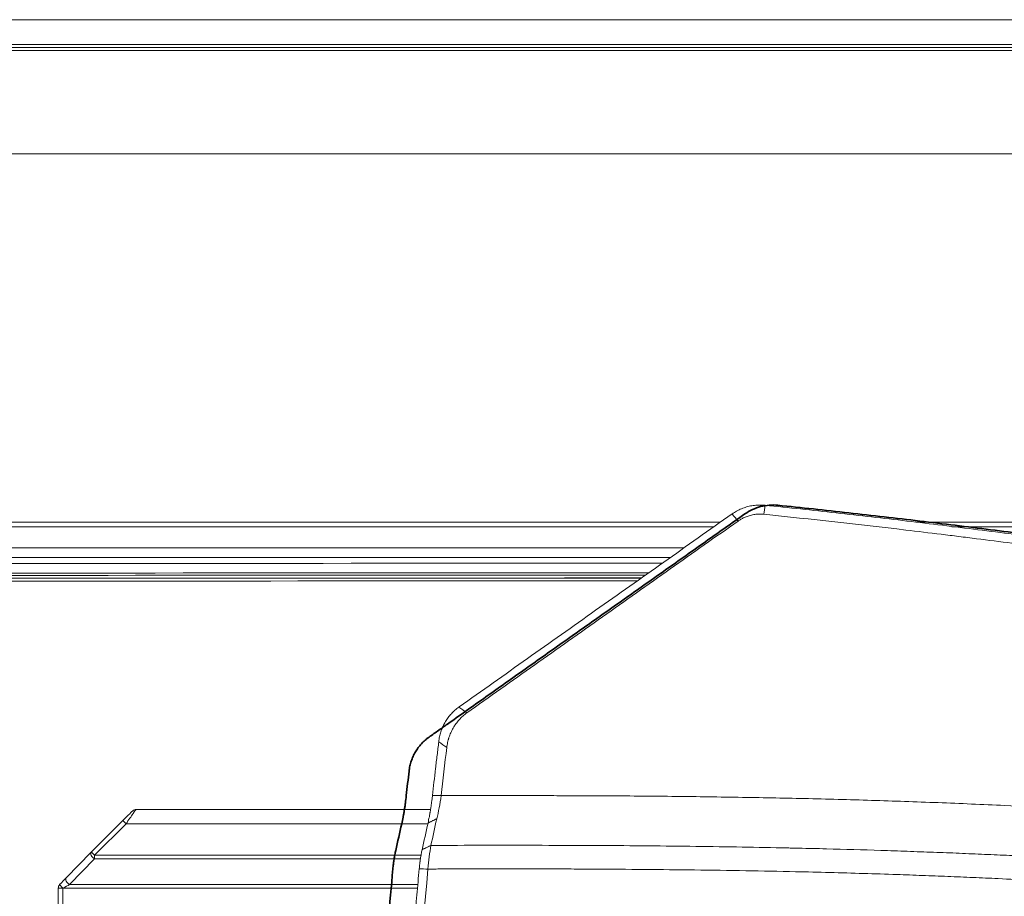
# Model space of a CAD drawing. Header units: millimetres. Extents: x -620 to 6530, y -1325 to 1325.
# Tile 180 of 180: x 987 to 2015, y 409 to 1325. Entities that reach past the tile are written whole.
import ezdxf

# ---------------------------------------------------------------- set-up
doc = ezdxf.new("R2010")
doc.units = ezdxf.units.MM
doc.layers.add('Plan', color=7, linetype='Continuous', true_color=0xffffff)

msp = doc.modelspace()

# ---------------------------------------------------------------- linework, layer by layer
at = {"layer": 'Plan', "color": 155, "linetype": 'Continuous', "lineweight": 18}
for p, q in [((1108.2, 500), (1415.7, 500)), ((1094.3, 488.5), (1061.4, 455.6)), ((1094.3, 488.5), (1094.3, 488.5)), ((1061.3, 455.5), (1035.2, 428.5)), ((1061.4, 455.6), (1061.4, 455.6)), ((1026.8, 417.9), (1026.8, -417.9))]:
    msp.add_line(p, q, dxfattribs=at)
at = {"layer": 'Plan', "color": 155, "linetype": 'Continuous', "lineweight": 13}
for p, q in [((1097.7, 485), (1064.7, 452.1)), ((1413.3, 485), (1097.7, 485)), ((1064.8, 448.5), (1038.7, 421.5)), ((1064.7, 452.1), (1405.8, 452.1)), ((1405.2, 448.5), (1064.8, 448.5)), ((1026.8, 417.9), (1031.6, 417.9)), ((1031.6, 417.9), (1031.6, -417.9)), ((1402.1, 417.9), (1031.6, 417.9)), ((1038.7, 421.5), (1402.4, 421.5))]:
    msp.add_line(p, q, dxfattribs=at)
at = {"layer": 'Plan', "color": 155, "linetype": 'Continuous', "lineweight": 18}
for centre, major_axis, ratio, start_param, end_param in [((1094.6, 488.5), (10, 10), 0.016957, 0.016956, 1.587752), ((1108.2, 495), (0, 5), 0.999425, 0, 0.785398), ((1064.9, 452.1), (-3.6, 3.47), 0.596593, 6.253308, 6.283186), ((1027.9, 421.5), (10, 10), 0.016957, 4.729345, 5.514743), ((1031.8, 417.9), (0, -5), 0.999425, 3.926991, 4.712389)]:
    msp.add_ellipse(centre, major_axis=major_axis, ratio=ratio, start_param=start_param, end_param=end_param, dxfattribs=at)
at = {"layer": 'Plan', "color": 155, "linetype": 'Continuous', "lineweight": 13}
for centre, major_axis, ratio, start_param, end_param in [((1098.2, 485), (10, 15), 0.023475, 0.015652, 1.586449), ((1097.8, 485), (3.54, -3.53), 0.023974, 3.141613, 4.688405), ((1064.9, 452.1), (-3.6, 3.47), 0.596593, 0, 2.064518), ((1064.9, 452.1), (-3.54, 3.53), 0.023974, 0.00002, 1.546813), ((1064.9, 452.1), (0, -5), 0.033905, 4.712389, 5.497787), ((1038.8, 425), (-3.6, 3.47), 0.596593, 0, 2.064518), ((1031.8, 417.9), (-3.54, 3.53), 0.023974, 6.259202, 7.829998), ((1031.5, 417.9), (10, 5), 0.006786, 4.725955, 5.511354)]:
    msp.add_ellipse(centre, major_axis=major_axis, ratio=ratio, start_param=start_param, end_param=end_param, dxfattribs=at)
at = {"layer": 'Plan', "color": 155, "linetype": 'Continuous', "lineweight": 18}
for points, knots in [([(133.9, 1325.1), (385.9, 1325.1), (764.1, 1325.2), (1268.3, 1325.2), (1583.4, 1325.2), (1835.5, 1325.2), (2024.6, 1325.2), (2182.1, 1325.2), (2308.2, 1325.2), (2434.3, 1325.3), (2560.5, 1324.6), (2686.6, 1323), (2812.7, 1320.7), (2970.3, 1316.9), (3222.4, 1309.5), (3474.4, 1299.4), (3726.1, 1285.6), (3914.7, 1273.4), (4103.2, 1258.9), (4291.4, 1241.5), (4447.9, 1224.5), (4572.8, 1209.1), (4661.6, 1197.3), (4719, 1189), (4745.3, 1185)], [0, 0, 0, 0, 0.163786, 0.245679, 0.327572, 0.368518, 0.409465, 0.450411, 0.470885, 0.491358, 0.532304, 0.552778, 0.573251, 0.614197, 0.655144, 0.737037, 0.777983, 0.81893, 0.859876, 0.900823, 0.941769, 0.962242, 0.982716, 1, 1, 1, 1]), ([(133.2, 1296), (385.3, 1296), (763.3, 1296.1), (1267.3, 1296.1), (1582.2, 1296.1), (1834.1, 1296.1), (2023, 1296.1), (2180.4, 1296.1), (2306.3, 1296.1), (2432.2, 1296.2), (2558, 1295.5), (2683.9, 1293.9), (2809.7, 1291.6), (2966.9, 1287.9), (3218.3, 1280.5), (3469.4, 1270.4), (3720.3, 1256.6), (3908.3, 1244.5), (4096, 1230), (4283.3, 1212.7), (4426.6, 1197.1), (4507.5, 1187.3), (4526.2, 1185)], [0, 0, 0, 0, 0.171666, 0.257499, 0.343332, 0.386249, 0.429165, 0.472082, 0.49354, 0.514998, 0.557915, 0.579373, 0.600831, 0.643748, 0.686664, 0.772497, 0.815414, 0.85833, 0.901247, 0.944163, 0.98708, 1, 1, 1, 1]), ([(133.4, 1299.1), (385.4, 1299.1), (763.5, 1299.2), (1267.5, 1299.2), (1582.5, 1299.2), (1834.5, 1299.2), (2023.4, 1299.2), (2180.8, 1299.2), (2306.8, 1299.2), (2432.7, 1299.3), (2558.6, 1298.6), (2684.5, 1296.9), (2810.3, 1294.7), (2967.6, 1291), (3219.1, 1283.6), (3470.5, 1273.4), (3721.5, 1259.7), (3909.6, 1247.5), (4097.4, 1233), (4284.8, 1215.7), (4436.3, 1199.3), (4525.3, 1188.4), (4552.1, 1185)], [0, 0, 0, 0, 0.170719, 0.256079, 0.341438, 0.384118, 0.426798, 0.469478, 0.490818, 0.512157, 0.554837, 0.576177, 0.597517, 0.640197, 0.682877, 0.768236, 0.810916, 0.853596, 0.896276, 0.938955, 0.981635, 1, 1, 1, 1]), ([(2269.3, 1293.2), (2250.1, 1293.2), (2168.1, 1293.2), (2023, 1293.2), (1834.1, 1293.2), (1582.2, 1293.2), (1267.3, 1293.2), (763.3, 1293.2), (385.3, 1293.1), (133.2, 1293.1)], [0, 0, 0, 0, 0.026868, 0.115334, 0.203801, 0.292267, 0.4692, 0.646134, 1, 1, 1, 1]), ([(1730.8, 808.8), (1731.6, 809.3), (1733.1, 810.4), (1735.5, 811.8), (1738, 813.1), (1740.6, 814.2), (1743.2, 815.2), (1745.8, 816.1), (1748.5, 816.8), (1751.3, 817.4), (1754, 817.8), (1756.8, 818), (1759.6, 818.1), (1762.4, 818.1), (1764.3, 817.9), (1765.2, 817.9)], [0, 0, 0, 0, 0.076922, 0.153844, 0.230766, 0.307689, 0.384613, 0.461537, 0.538462, 0.615387, 0.692311, 0.769234, 0.846156, 0.923078, 1, 1, 1, 1]), ([(1765.2, 817.9), (1777.6, 816.6), (1789.9, 815.3), (1814.7, 812.6), (1827, 811.3), (1864.1, 807.1), (1888.8, 804.3), (1925.8, 799.9), (1938.1, 798.4), (1962.8, 795.4), (1975.2, 793.9), (2012.2, 789.2), (2036.8, 786), (2086.1, 779.4), (2110.7, 776), (2147.6, 770.7), (2159.9, 768.9), (2184.5, 765.3), (2196.8, 763.5), (2221.4, 759.8), (2239.8, 757), (2258.3, 754.1), (2270.5, 752.1), (2276.7, 751.2), (2307.4, 746.3), (2331.9, 742.2), (2368.7, 736), (2380.9, 733.9), (2405.4, 729.7), (2417.7, 727.5), (2454.4, 720.9), (2478.8, 716.5), (2527.7, 707.3), (2552.1, 702.5), (2588.7, 695.3), (2600.9, 692.8), (2619.1, 689.1), (2625.2, 687.9), (2637.4, 685.3), (2643.5, 684.1), (2673.9, 677.7), (2698.2, 672.5), (2728.6, 665.9), (2734.6, 664.5), (2746.8, 661.8), (2752.8, 660.5), (2771, 656.4), (2783.1, 653.6), (2843.7, 639.7), (2892, 628), (2940.2, 615.8)], [0, 0, 0, 0, 0.03125, 0.03125, 0.0625, 0.0625, 0.125, 0.125, 0.15625, 0.15625, 0.1875, 0.1875, 0.25, 0.25, 0.3125, 0.3125, 0.34375, 0.34375, 0.375, 0.375, 0.40625, 0.421875, 0.421875, 0.4375, 0.4375, 0.5, 0.5, 0.53125, 0.53125, 0.5625, 0.5625, 0.625, 0.625, 0.6875, 0.6875, 0.71875, 0.71875, 0.734375, 0.734375, 0.75, 0.75, 0.8125, 0.8125, 0.828125, 0.828125, 0.84375, 0.84375, 0.875, 0.875, 1, 1, 1, 1]), ([(1445.6, 607.2), (1457.5, 615.6), (1469.4, 624), (1493.1, 640.8), (1505, 649.2), (1540.7, 674.5), (1564.4, 691.3), (1600.1, 716.5), (1612, 724.9), (1635.8, 741.7), (1647.6, 750.1), (1671.4, 766.9), (1683.3, 775.3), (1707, 792), (1718.9, 800.4), (1730.8, 808.8)], [0, 0, 0, 0, 0.125, 0.125, 0.25, 0.25, 0.5, 0.5, 0.625, 0.625, 0.75, 0.75, 0.875, 0.875, 1, 1, 1, 1]), ([(1764, 808.4), (1763.2, 808.5), (1761.7, 808.6), (1759.3, 808.7), (1756.9, 808.5), (1754.5, 808.3), (1752.2, 807.8), (1749.9, 807.3), (1747.6, 806.6), (1745.4, 805.9), (1742.8, 804.8), (1740, 803.3), (1738, 802), (1737, 801.4)], [0, 0, 0, 0, 0.083331, 0.166664, 0.250008, 0.333345, 0.416683, 0.500026, 0.583369, 0.666706, 0.750044, 0.875032, 1, 1, 1, 1]), ([(2938.1, 606.3), (2932, 607.8), (2926, 609.3), (2914, 612.4), (2907.9, 613.9), (2889.9, 618.3), (2877.8, 621.3), (2841.6, 630.1), (2817.4, 635.8), (2787.2, 642.8), (2781.1, 644.2), (2769, 646.9), (2750.8, 651), (2732.6, 655.1), (2696.3, 663.1), (2672, 668.3), (2623.3, 678.5), (2599, 683.4), (2568.6, 689.5), (2562.5, 690.7), (2550.3, 693.1), (2544.2, 694.2), (2525.9, 697.8), (2513.7, 700.1), (2489.3, 704.7), (2471, 708.1), (2452.6, 711.5), (2440.4, 713.7), (2434.3, 714.8), (2403.7, 720.3), (2379.2, 724.5), (2342.5, 730.7), (2330.3, 732.8), (2305.7, 736.8), (2293.5, 738.8), (2256.7, 744.7), (2232.1, 748.5), (2183, 755.9), (2158.4, 759.6), (2121.6, 764.8), (2109.3, 766.5), (2084.6, 770), (2072.3, 771.6), (2035.4, 776.6), (2004.6, 780.6), (1973.8, 784.5), (1961.5, 786), (1955.3, 786.8), (1936.8, 789), (1924.5, 790.5), (1862.8, 797.8), (1813.4, 803.3), (1764, 808.4)], [0, 0, 0, 0, 0.015625, 0.015625, 0.03125, 0.03125, 0.0625, 0.0625, 0.125, 0.125, 0.140625, 0.140625, 0.15625, 0.1875, 0.1875, 0.25, 0.25, 0.3125, 0.3125, 0.328125, 0.328125, 0.34375, 0.34375, 0.375, 0.375, 0.40625, 0.421875, 0.421875, 0.4375, 0.4375, 0.5, 0.5, 0.53125, 0.53125, 0.5625, 0.5625, 0.625, 0.625, 0.6875, 0.6875, 0.71875, 0.71875, 0.75, 0.75, 0.8125, 0.828125, 0.828125, 0.84375, 0.84375, 0.875, 0.875, 1, 1, 1, 1]), ([(446.6, 800.1), (456.3, 800.1), (516.5, 800.1), (621.9, 800.1), (758, 800.1), (879.6, 800.1), (1002.8, 800.1), (1124.5, 800.1), (1242.8, 800.1), (1341.5, 800.1), (1424.7, 800.1), (1496.7, 800.1), (1593.3, 800.1), (1666.4, 800.1), (1718.4, 800.1)], [0, 0, 0, 0, 0.022912, 0.141955, 0.248639, 0.343902, 0.428679, 0.539245, 0.631149, 0.707652, 0.772012, 0.827488, 0.877337, 1, 1, 1, 1]), ([(1737, 801.4), (1725.2, 793), (1713.4, 784.7), (1689.8, 768), (1666.2, 751.3), (1642.6, 734.6), (1619, 717.9), (1607.2, 709.6), (1571.8, 684.5), (1548.2, 667.8), (1512.7, 642.7), (1500.9, 634.4), (1477.3, 617.6), (1465.5, 609.3), (1453.7, 600.9)], [0, 0, 0, 0, 0.125, 0.125, 0.25, 0.375, 0.375, 0.5, 0.5, 0.75, 0.75, 0.875, 0.875, 1, 1, 1, 1]), ([(1424.5, 572.2), (1424.6, 573), (1424.7, 573.9), (1425, 575.6), (1425.2, 576.5), (1425.6, 578.1), (1425.8, 579), (1426.3, 580.6), (1426.6, 581.5), (1427.1, 583.1), (1427.4, 583.9), (1428.1, 585.5), (1428.4, 586.3), (1429, 587.5), (1429.2, 587.9), (1429.4, 588.4), (1429.5, 588.5), (1429.6, 588.7), (1429.7, 589), (1430.3, 590.1), (1431.2, 591.8), (1432.6, 594), (1434.1, 596.1), (1435.7, 598.1), (1437.5, 600.1), (1438.7, 601.3), (1439.4, 602), (1439.5, 602.1), (1439.6, 602.2), (1439.9, 602.5), (1440.4, 603), (1440.9, 603.4), (1441.9, 604.3), (1442.6, 604.9), (1443.9, 606), (1444.6, 606.5), (1445.3, 607)], [0, 0, 0, 0, 0.0625, 0.0625, 0.125, 0.125, 0.1875, 0.1875, 0.25, 0.25, 0.3125, 0.3125, 0.375, 0.375, 0.40625, 0.40625, 0.414063, 0.414063, 0.421875, 0.4375, 0.5, 0.5625, 0.625, 0.6875, 0.75, 0.8125, 0.8125, 0.820312, 0.820312, 0.828125, 0.84375, 0.875, 0.875, 0.9375, 0.9375, 1, 1, 1, 1]), ([(1453.7, 600.9), (1453, 600.4), (1451.5, 599.3), (1449.4, 597.6), (1447.5, 595.7), (1445.6, 593.8), (1443.9, 591.7), (1442.8, 590.3), (1442.2, 589.5), (1442.1, 589.4), (1442, 589.2), (1441.9, 589.1), (1441.7, 588.8), (1441.3, 588.3), (1440.9, 587.7), (1440.2, 586.6), (1439.7, 585.8), (1438.8, 584.2), (1438, 582.7), (1436.9, 580.2), (1435.8, 577.7), (1435.2, 576), (1434.9, 574.9), (1434.8, 574.7), (1434.7, 574.3), (1434.6, 574.1), (1434.4, 573.4), (1434.3, 573), (1434, 571.7), (1433.8, 570.8), (1433.4, 569), (1433.2, 568.1), (1432.9, 566.4), (1432.8, 565.5), (1432.7, 564.6)], [0, 0, 0, 0, 0.0625, 0.125, 0.1875, 0.25, 0.3125, 0.375, 0.375, 0.382812, 0.382812, 0.390625, 0.390625, 0.40625, 0.4375, 0.4375, 0.5, 0.5, 0.5625, 0.625, 0.6875, 0.75, 0.75, 0.765625, 0.765625, 0.78125, 0.78125, 0.8125, 0.8125, 0.875, 0.875, 0.9375, 0.9375, 1, 1, 1, 1]), ([(1424.3, 570.7), (1423.7, 566.1), (1423.2, 561.4), (1422, 552), (1420.4, 538), (1418.8, 523.9), (1417.7, 514.5)], [0, 0, 0, 0, 0.25, 0.25, 0.5, 1, 1, 1, 1]), ([(1417.7, 514.5), (1417.6, 513.3), (1417.4, 512), (1417.1, 509.4), (1416.9, 508.2), (1416.6, 505.7), (1416.4, 504.4), (1416.1, 502), (1415.9, 500.7), (1415.6, 498.9), (1415.5, 498.3), (1415.4, 497.6), (1415.3, 497.4), (1415.3, 497.1), (1415.2, 496.7), (1414.9, 495), (1414.7, 493.6), (1414, 490.1), (1413.5, 487.9), (1413.1, 485.8)], [0, 0, 0, 0, 0.125, 0.125, 0.25, 0.25, 0.375, 0.375, 0.5, 0.5, 0.5625, 0.5625, 0.578125, 0.578125, 0.59375, 0.625, 0.75, 0.75, 1, 1, 1, 1]), ([(1422.2, 490.3), (1423.1, 493.8), (1424, 497.7), (1425.6, 505.8), (1426.3, 510.1), (1426.8, 514.4)], [0, 0, 0, 0, 0.49999, 0.49999, 1, 1, 1, 1]), ([(1406.9, 457.9), (1406.8, 457.1), (1406.6, 456.4), (1406.3, 454.9), (1406.1, 454.1), (1405.9, 452.9), (1405.9, 452.5), (1405.7, 451.9), (1405.7, 451.7), (1405.6, 451.3), (1405.6, 451.1), (1405.4, 450), (1405.2, 448.4), (1404.9, 446.7), (1404.8, 445.7), (1404.8, 445.6), (1404.8, 445.4), (1404.7, 445.3), (1404.7, 444.9), (1404.6, 444.3), (1404.5, 443.6), (1404.4, 442.3), (1404.3, 441.4), (1404.1, 439.7), (1404, 438.8), (1403.9, 437.9)], [0, 0, 0, 0, 0.125, 0.125, 0.25, 0.25, 0.3125, 0.3125, 0.34375, 0.34375, 0.375, 0.375, 0.5, 0.625, 0.625, 0.640625, 0.640625, 0.65625, 0.65625, 0.6875, 0.75, 0.75, 0.875, 0.875, 1, 1, 1, 1]), ([(1403.9, 437.9), (1403.1, 428.8), (1402.2, 419.7), (1400.6, 401.5), (1399.9, 392.4), (1398.4, 374.2), (1397.6, 365.1), (1396.6, 351.5), (1396.3, 346.9), (1395.6, 337.8), (1395.3, 333.3), (1394.3, 319.6), (1393.7, 310.5), (1392.5, 292.3), (1391.9, 283.1), (1390.9, 264.9), (1390.4, 255.8), (1389.4, 237.5), (1388.9, 228.4), (1388.3, 214.7), (1388.1, 210.2), (1387.7, 201), (1387.5, 196.5), (1386.9, 182.8), (1386.2, 164.5), (1385.6, 146.2), (1385.1, 128), (1384.9, 118.8), (1384.5, 105.1), (1384.4, 100.5), (1384.3, 91.4), (1384.2, 86.8), (1383.9, 73.1), (1383.8, 64), (1383.6, 50.3), (1383.6, 45.7), (1383.5, 36.6), (1383.4, 22.9), (1383.4, 9.1), (1383.4, 0)], [0, 0, 0, 0, 0.0625, 0.0625, 0.125, 0.125, 0.1875, 0.1875, 0.21875, 0.21875, 0.25, 0.25, 0.3125, 0.3125, 0.375, 0.375, 0.4375, 0.4375, 0.5, 0.5, 0.53125, 0.53125, 0.5625, 0.5625, 0.625, 0.6875, 0.6875, 0.75, 0.75, 0.78125, 0.78125, 0.8125, 0.8125, 0.875, 0.875, 0.90625, 0.90625, 0.9375, 1, 1, 1, 1]), ([(1392.5, 0), (1392.5, 69.4), (1394.1, 138.9), (1400.6, 284.9), (1405.9, 361.4), (1413, 437.7)], [0, 0, 0, 0, 0.474996, 0.474996, 1, 1, 1, 1])]:
    msp.add_open_spline(points, degree=3, knots=knots, dxfattribs=at)
at = {"layer": 'Plan', "color": 155, "linetype": 'Continuous', "lineweight": 13}
for points, knots in [([(2268.1, 1185), (2254.6, 1185), (2241, 1185), (2214, 1185), (2200.5, 1185), (2160, 1185), (2133, 1185), (2078.9, 1185), (2051.9, 1185), (1997.8, 1185), (1970.8, 1185), (1889.8, 1185), (1835.7, 1185), (1727.6, 1185), (1673.6, 1185), (1612.7, 1185), (1606, 1185), (1592.5, 1185), (1585.7, 1185), (1565.4, 1185), (1551.9, 1185), (1524.9, 1185), (1511.4, 1185), (1484.4, 1185), (1470.9, 1185), (1430.3, 1185), (1403.3, 1185), (1349.2, 1185), (1322.2, 1185), (1268.1, 1185), (1241.1, 1185), (1187.1, 1185), (1160, 1185), (1106, 1185), (1078.9, 1185), (1024.9, 1185), (997.9, 1185), (943.8, 1185), (916.8, 1185), (862.7, 1185), (835.7, 1185), (754.6, 1185), (700.5, 1185), (592.4, 1185), (538.4, 1185), (430.2, 1185), (376.2, 1185), (268.1, 1185), (159.9, 1185), (51.8, 1185), (-96.7, 1185), (-191.1, 1185), (-285.5, 1185)], [0, 0, 0, 0, 0.015876, 0.015876, 0.031753, 0.031753, 0.063505, 0.063505, 0.095258, 0.095258, 0.12701, 0.12701, 0.190516, 0.190516, 0.254021, 0.254021, 0.261959, 0.261959, 0.269897, 0.269897, 0.285773, 0.285773, 0.30165, 0.30165, 0.317526, 0.317526, 0.349278, 0.349278, 0.381031, 0.381031, 0.412784, 0.412784, 0.444536, 0.444536, 0.476289, 0.476289, 0.508041, 0.508041, 0.539794, 0.539794, 0.571547, 0.571547, 0.635052, 0.635052, 0.698557, 0.698557, 0.762062, 0.762062, 0.825567, 0.889072, 0.889072, 1, 1, 1, 1]), ([(1711.6, 795.2), (1606, 795.2), (1500.3, 795.2), (1084.1, 795.2), (773.6, 795.2), (463, 795.2)], [0, 0, 0, 0, 0.253824, 0.253824, 1, 1, 1, 1]), ([(4132.7, 724.1), (4072.9, 729.5), (4013, 734.5), (3875.9, 744.9), (3798.6, 750.1), (3566.7, 764.3), (3411.8, 771.7), (3101.9, 783.3), (2946.8, 787.7), (2714.2, 792.6), (2636.6, 793.7), (2520.2, 794.8), (2481.4, 795), (2403.8, 795.3), (2365, 795.3), (2204.3, 795.3), (2082.3, 795.3), (1960.4, 795.2)], [0, 0, 0, 0, 0.083063, 0.083063, 0.190043, 0.190043, 0.404001, 0.404001, 0.617959, 0.617959, 0.724939, 0.724939, 0.778428, 0.778428, 0.831918, 0.831918, 1, 1, 1, 1]), ([(555.7, 773.2), (858.5, 773.2), (1161.4, 773.2), (1536.3, 773.2), (1608.4, 773.2), (1680.4, 773.2)], [0, 0, 0, 0, 0.807694, 0.807694, 1, 1, 1, 1]), ([(1666.3, 763.2), (1634.8, 763.2), (1584.5, 763.2), (1534.2, 763.2), (1496.6, 763.2), (1477.7, 763.2), (1157.9, 763.2), (856.8, 763.2), (555.8, 763.2)], [0, 0, 0, 0, 0.085087, 0.135915, 0.135915, 0.186744, 0.186744, 1, 1, 1, 1]), ([(570.3, 756.7), (883.1, 756.9), (1196, 757.1), (1558.5, 757.3), (1608.2, 757.3), (1657.9, 757.3)], [0, 0, 0, 0, 0.862964, 0.862964, 1, 1, 1, 1]), ([(570.1, 744.3), (871.7, 744.5), (1173.3, 744.7), (1530.1, 744.8), (1585.2, 744.9), (1640.3, 744.9)], [0, 0, 0, 0, 0.845532, 0.845532, 1, 1, 1, 1]), ([(1636.1, 741.9), (1582.4, 741.9), (1528.8, 741.8), (1173.4, 741.7), (871.8, 741.5), (570.1, 741.4)], [0, 0, 0, 0, 0.151059, 0.151059, 1, 1, 1, 1]), ([(570.2, 741.3), (871.8, 741.5), (1173.4, 741.6), (1528.7, 741.8), (1582.4, 741.8), (1636, 741.8)], [0, 0, 0, 0, 0.848896, 0.848896, 1, 1, 1, 1]), ([(1643.7, 747.3), (1598.9, 747.3), (1554, 747.3), (1196.3, 747.1), (883.5, 746.9), (570.6, 746.8)], [0, 0, 0, 0, 0.125351, 0.125351, 1, 1, 1, 1]), ([(1631.8, 738.8), (1579.6, 738.8), (1527.3, 738.8), (1173.5, 738.7), (871.9, 738.5), (570.3, 738.3)], [0, 0, 0, 0, 0.147621, 0.147621, 1, 1, 1, 1]), ([(1426.8, 514.4), (1427.6, 514.4), (1429, 514.4), (1431.2, 514.4), (1433.4, 514.4), (1435.6, 514.4), (1437.7, 514.4), (1442.8, 514.4), (1450.7, 514.4), (1461.4, 514.4), (1471.9, 514.4), (1482.1, 514.5), (1497.7, 514.5), (1518.5, 514.5), (1544.8, 514.4), (1570.8, 514.3), (1600.3, 514.2), (1632.5, 514), (1667.4, 513.7), (1702.1, 513.3), (1736.9, 512.7), (1771.8, 512.1), (1806.6, 511.4), (1841.4, 510.5), (1876.3, 509.5), (1911.1, 508.4), (1945.9, 507.1), (1980.8, 505.7), (2021.4, 503.9), (2067.8, 501.6), (2114.3, 499), (2154.9, 496.5), (2189.7, 494.2), (2224.5, 491.8), (2259.3, 489.3), (2294.1, 486.6), (2334.6, 483.3), (2381, 479.2), (2433, 474.4), (2485.2, 469.3), (2528.5, 464.9), (2563.2, 461.1), (2589.1, 458.3), (2615.2, 455.4), (2649.6, 451.4), (2692.4, 446.3), (2744, 440), (2796.3, 433.3), (2839.9, 427.6), (2874.7, 422.9), (2900.6, 419.3), (2926.6, 415.7), (2945.1, 413.1), (2956.2, 411.5), (2959.7, 411), (2963.2, 410.5), (2966.8, 410), (2970.3, 409.5), (2973.8, 409), (2977.4, 408.5), (2980.9, 408), (2984.5, 407.5), (2988, 407), (2991.6, 406.5), (2995.1, 406), (2998.7, 405.4), (3002.3, 404.9), (3005.8, 404.4), (3009.4, 403.9), (3013, 403.4), (3016.6, 402.8), (3020.2, 402.3), (3023.7, 401.8), (3027.3, 401.3), (3030.9, 400.7), (3034.5, 400.2), (3038.1, 399.7), (3041.7, 399.1), (3045.4, 398.6), (3049, 398.1), (3052.6, 397.5), (3055, 397.2), (3056.2, 397)], [0, 0, 0, 0, 0.001351, 0.002693, 0.004023, 0.005344, 0.006654, 0.007954, 0.014638, 0.02118, 0.027581, 0.03384, 0.039957, 0.05629, 0.071959, 0.088226, 0.103961, 0.125952, 0.147287, 0.167968, 0.189704, 0.21104, 0.231975, 0.253538, 0.274873, 0.295981, 0.317429, 0.338765, 0.359989, 0.392022, 0.423993, 0.445288, 0.466624, 0.488001, 0.509239, 0.530576, 0.552011, 0.583852, 0.616013, 0.647814, 0.680004, 0.695843, 0.711787, 0.727837, 0.743994, 0.775288, 0.807052, 0.839287, 0.871992, 0.887817, 0.903759, 0.919819, 0.935995, 0.938168, 0.940344, 0.942521, 0.944701, 0.946884, 0.949069, 0.951256, 0.953446, 0.955639, 0.957834, 0.960031, 0.962231, 0.964433, 0.966637, 0.968844, 0.971054, 0.973266, 0.97548, 0.977697, 0.979916, 0.982138, 0.984362, 0.986589, 0.988818, 0.991049, 0.993283, 0.99552, 0.997759, 1, 1, 1, 1]), ([(1416.1, 462.4), (1434.8, 462.5), (1453.3, 462.5), (1489.9, 462.5), (1508, 462.5), (1543.6, 462.5), (1561.3, 462.4), (1596.1, 462.3), (1613.3, 462.2), (1647.2, 461.9), (1663.9, 461.7), (1696.9, 461.4), (1713.2, 461.1), (1745.3, 460.6), (1761.2, 460.3), (1780.7, 459.9), (1784.6, 459.9), (1790.4, 459.7), (1793.3, 459.7), (1796.7, 459.6), (1798.3, 459.6), (1798.9, 459.6), (1799, 459.5), (1799.1, 459.5), (1799.1, 459.5), (1799.1, 459.5), (1799.1, 459.5), (1799.1, 459.5), (1799.1, 459.5), (1799.1, 459.5), (1799.1, 459.5), (1799.2, 459.5), (1799.6, 459.5), (1809.8, 459.3), (1819.7, 459.1), (1848.5, 458.3), (1867.4, 457.8), (1895.4, 456.9), (1904.6, 456.6), (1923, 455.9), (1932.1, 455.6), (1950.1, 454.9), (1959.1, 454.6), (1976.9, 453.8), (1985.7, 453.4), (2003.3, 452.7), (2012, 452.3), (2029.2, 451.5), (2037.7, 451), (2054.7, 450.2), (2063.1, 449.7), (2079.8, 448.8), (2088.1, 448.4), (2112.7, 447), (2128.8, 446), (2160.5, 444.1), (2176.1, 443), (2199, 441.5), (2206.6, 441), (2216, 440.3), (2218.1, 440.1), (2220.3, 440), (2220.7, 440), (2220.9, 439.9), (2221, 439.9), (2221, 439.9), (2221, 439.9), (2221, 439.9), (2221, 439.9), (2221, 439.9), (2221, 439.9), (2221, 439.9), (2221.1, 439.9), (2221.7, 439.9), (2223.4, 439.8), (2229.4, 439.3), (2252.5, 437.6), (2274.4, 436), (2300.6, 433.9), (2309.3, 433.2), (2326.7, 431.7), (2335.4, 431), (2352.7, 429.5), (2361.4, 428.7), (2378.7, 427.2), (2387.3, 426.4), (2404.5, 424.9), (2413.1, 424.1), (2430.3, 422.4), (2438.9, 421.6), (2464.6, 419.1), (2481.6, 417.4), (2507.1, 414.8), (2515.6, 413.9), (2532.6, 412.1), (2541, 411.2), (2566.4, 408.5), (2583.2, 406.6), (2608.3, 403.8), (2616.7, 402.9), (2629.3, 401.4), (2634.5, 400.8), (2639.8, 400.2), (2641.1, 400), (2641.3, 400), (2641.4, 400), (2641.4, 400), (2641.4, 400), (2641.5, 400), (2641.5, 400), (2641.8, 400), (2642.5, 399.9), (2645.4, 399.5), (2647.9, 399.2), (2666.5, 397.1), (2683, 395.1), (2716.3, 391), (2733, 389), (2766.5, 384.7), (2783.4, 382.5), (2817.2, 378.1), (2834.2, 375.9), (2868.4, 371.3), (2885.5, 368.9), (2920, 364.2), (2937.3, 361.7), (2972.1, 356.8), (2989.5, 354.2), (3024.6, 349.1), (3042.2, 346.5), (3059.9, 343.9)], [0, 0, 0, 0, 0.03125, 0.03125, 0.0625, 0.0625, 0.09375, 0.09375, 0.125, 0.125, 0.15625, 0.15625, 0.1875, 0.1875, 0.21875, 0.21875, 0.226563, 0.226563, 0.230469, 0.232422, 0.233398, 0.233643, 0.233704, 0.233711, 0.233715, 0.233715, 0.233716, 0.233716, 0.233717, 0.233719, 0.233734, 0.233765, 0.233887, 0.234375, 0.25, 0.25, 0.28125, 0.28125, 0.296875, 0.296875, 0.3125, 0.3125, 0.328125, 0.328125, 0.34375, 0.34375, 0.359375, 0.359375, 0.375, 0.375, 0.390625, 0.390625, 0.40625, 0.40625, 0.4375, 0.4375, 0.46875, 0.46875, 0.484375, 0.484375, 0.488281, 0.48877, 0.489014, 0.489136, 0.489143, 0.489143, 0.489144, 0.489144, 0.489145, 0.489147, 0.489151, 0.489166, 0.489197, 0.489258, 0.490234, 0.492188, 0.5, 0.53125, 0.53125, 0.546875, 0.546875, 0.5625, 0.5625, 0.578125, 0.578125, 0.59375, 0.59375, 0.609375, 0.609375, 0.625, 0.625, 0.65625, 0.65625, 0.671875, 0.671875, 0.6875, 0.6875, 0.71875, 0.71875, 0.734375, 0.734375, 0.742188, 0.744141, 0.744385, 0.744507, 0.744568, 0.744568, 0.744583, 0.744583, 0.744598, 0.744629, 0.745117, 0.746094, 0.75, 0.75, 0.78125, 0.78125, 0.8125, 0.8125, 0.84375, 0.84375, 0.875, 0.875, 0.90625, 0.90625, 0.9375, 0.9375, 0.96875, 0.96875, 1, 1, 1, 1]), ([(3060.4, 318.7), (3059.8, 318.8), (3058.5, 318.9), (3056.7, 319.2), (3054.9, 319.5), (3053, 319.8), (3051.2, 320), (3049.4, 320.3), (3047.6, 320.6), (3045.7, 320.9), (3043.9, 321.1), (3042.1, 321.4), (3040.3, 321.7), (3038.4, 321.9), (3036.6, 322.2), (3034.8, 322.5), (3033, 322.8), (3031.2, 323), (3029.4, 323.3), (3027.5, 323.6), (3025.7, 323.8), (3023.9, 324.1), (3022.1, 324.4), (3020.3, 324.6), (3018.5, 324.9), (3016.7, 325.2), (3014.9, 325.4), (3013.1, 325.7), (3011.3, 326), (3009.5, 326.2), (3007.6, 326.5), (3005.8, 326.8), (3004, 327), (3002.2, 327.3), (3000.4, 327.6), (2998.6, 327.8), (2996.8, 328.1), (2995, 328.3), (2993.3, 328.6), (2991.5, 328.9), (2989.7, 329.1), (2987.9, 329.4), (2986.1, 329.6), (2984.3, 329.9), (2982.5, 330.2), (2980.7, 330.4), (2978.9, 330.7), (2977.1, 330.9), (2975.3, 331.2), (2973.6, 331.5), (2971.8, 331.7), (2970, 332), (2968.2, 332.2), (2966.4, 332.5), (2964.7, 332.7), (2962.9, 333), (2961.1, 333.3), (2959.3, 333.5), (2957.5, 333.8), (2947.5, 335.2), (2929.4, 337.8), (2903.1, 341.5), (2877, 345.1), (2850.8, 348.6), (2824.6, 352.1), (2798.3, 355.6), (2772.2, 359), (2746, 362.3), (2719.7, 365.6), (2693.4, 368.9), (2667.2, 372), (2632.2, 376.2), (2588.5, 381.2), (2535.9, 386.9), (2483.4, 392.4), (2430.6, 397.6), (2378.1, 402.5), (2325.3, 407.1), (2272.6, 411.4), (2225.7, 414.9), (2184.7, 417.7), (2149.5, 420), (2114.3, 422.2), (2079.1, 424.2), (2043.9, 426), (2011.7, 427.6), (1982.4, 428.9), (1956, 430), (1929.5, 431), (1900.2, 432.1), (1867.9, 433.1), (1832.7, 434.1), (1791.7, 435.1), (1744.5, 436), (1692, 436.8), (1638.8, 437.3), (1594.9, 437.6), (1559.1, 437.8), (1532.9, 437.8), (1506.3, 437.9), (1484.4, 437.9), (1466.8, 437.8), (1453.8, 437.8), (1440.4, 437.8), (1430.2, 437.8), (1423.3, 437.8), (1419.9, 437.7), (1416.5, 437.7), (1414.2, 437.7), (1413, 437.7)], [0, 0, 0, 0, 0.001121, 0.002241, 0.003361, 0.004479, 0.005598, 0.006715, 0.007832, 0.008949, 0.010065, 0.01118, 0.012294, 0.013408, 0.014521, 0.015634, 0.016746, 0.017857, 0.018968, 0.020078, 0.021188, 0.022296, 0.023405, 0.024512, 0.025619, 0.026725, 0.027831, 0.028936, 0.030041, 0.031144, 0.032248, 0.03335, 0.034452, 0.035553, 0.036654, 0.037754, 0.038854, 0.039952, 0.04105, 0.042148, 0.043245, 0.044341, 0.045437, 0.046532, 0.047626, 0.04872, 0.049813, 0.050905, 0.051997, 0.053088, 0.054179, 0.055269, 0.056358, 0.057447, 0.058535, 0.059623, 0.060709, 0.061796, 0.062881, 0.063966, 0.080138, 0.096191, 0.112124, 0.127937, 0.144117, 0.160173, 0.176105, 0.191913, 0.208082, 0.224133, 0.240067, 0.255883, 0.288084, 0.319851, 0.352036, 0.383822, 0.415979, 0.447807, 0.479921, 0.511803, 0.53318, 0.554511, 0.575796, 0.59709, 0.618417, 0.639775, 0.655656, 0.671613, 0.687644, 0.703751, 0.724819, 0.746147, 0.767735, 0.799244, 0.831734, 0.862955, 0.895738, 0.911456, 0.927739, 0.943382, 0.959741, 0.967375, 0.975253, 0.983376, 0.991744, 0.993763, 0.995812, 0.997891, 1, 1, 1, 1])]:
    msp.add_open_spline(points, degree=3, knots=knots, dxfattribs=at)
at = {"layer": 'Plan', "color": 163, "linetype": 'Continuous', "lineweight": 35}
for points in [[(1778.6, 817.9), (1775.5, 818.2), (1769.5, 818.2), (1760.5, 816.7), (1751.9, 813.6), (1746.6, 810.6), (1744.1, 808.8)], [(1393.3, 540.1), (1392.3, 531.5), (1391.3, 523), (1390.4, 514.4)], [(1393.3, 540.2), (1393.3, 540.2), (1393.3, 540.1), (1393.3, 540.1)], [(1385.6, 485.1), (1383.5, 475.8), (1381.4, 466.5), (1379.3, 457.2)]]:
    msp.add_open_spline(points, degree=3, dxfattribs=at)
at = {"layer": 'Plan', "color": 155, "linetype": 'Continuous', "lineweight": 13}
for points in [[(1765.2, 817.9), (1764.8, 814.7), (1764.4, 811.6), (1764, 808.4)], [(1737, 801.4), (1734.9, 803.9), (1732.9, 806.3), (1730.8, 808.8)], [(1445.3, 607), (1448.1, 605), (1450.9, 602.9), (1453.7, 600.9)], [(1432.7, 564.6), (1429.9, 566.6), (1427.1, 568.7), (1424.3, 570.7)]]:
    msp.add_open_spline(points, degree=3, dxfattribs=at)
at = {"layer": 'Plan', "color": 163, "linetype": 'Continuous', "lineweight": 35}
for points, knots in [([(2953.5, 615.8), (2905.3, 628), (2857, 639.7), (2796.4, 653.6), (2784.3, 656.4), (2766.1, 660.5), (2760.1, 661.8), (2747.9, 664.5), (2741.9, 665.9), (2711.5, 672.5), (2687.2, 677.7), (2656.8, 684.1), (2650.7, 685.3), (2638.5, 687.9), (2632.4, 689.1), (2614.2, 692.8), (2602, 695.3), (2565.4, 702.5), (2541, 707.3), (2492.1, 716.5), (2467.7, 720.9), (2431, 727.5), (2418.7, 729.7), (2394.2, 733.9), (2382, 736), (2345.2, 742.2), (2320.7, 746.3), (2290, 751.2), (2283.8, 752.1), (2271.6, 754.1), (2253.1, 757), (2234.7, 759.8), (2210.1, 763.5), (2197.8, 765.3), (2173.2, 768.9), (2160.9, 770.7), (2124, 776), (2099.4, 779.4), (2050.1, 786), (2025.5, 789.2), (1988.5, 793.9), (1976.1, 795.4), (1951.5, 798.4), (1939.1, 799.9), (1902.1, 804.3), (1877.4, 807.1), (1840.3, 811.3), (1828, 812.6), (1803.3, 815.3), (1790.9, 816.6), (1778.6, 817.9)], [0, 0, 0, 0, 0.125, 0.125, 0.15625, 0.15625, 0.171875, 0.171875, 0.1875, 0.1875, 0.25, 0.25, 0.265625, 0.265625, 0.28125, 0.28125, 0.3125, 0.3125, 0.375, 0.375, 0.4375, 0.4375, 0.46875, 0.46875, 0.5, 0.5, 0.5625, 0.5625, 0.578125, 0.578125, 0.59375, 0.625, 0.625, 0.65625, 0.65625, 0.6875, 0.6875, 0.75, 0.75, 0.8125, 0.8125, 0.84375, 0.84375, 0.875, 0.875, 0.9375, 0.9375, 0.96875, 0.96875, 1, 1, 1, 1]), ([(1744.1, 808.8), (1737.3, 804), (1730.4, 799.1), (1716.6, 789.4), (1709.8, 784.6), (1689.2, 770), (1675.4, 760.3), (1654.8, 745.7), (1647.9, 740.9), (1634.2, 731.2), (1627.3, 726.3), (1606.7, 711.7), (1592.9, 702), (1565.4, 682.6), (1551.7, 672.9), (1531, 658.3), (1524.2, 653.4), (1510.4, 643.7), (1489.8, 629.1), (1469.2, 614.5), (1448.5, 599.9), (1441.7, 595), (1431.3, 587.7), (1427.9, 585.3), (1421, 580.4), (1417.6, 578), (1414.2, 575.6)], [0, 0, 0, 0, 0.0625, 0.0625, 0.125, 0.125, 0.25, 0.25, 0.3125, 0.3125, 0.375, 0.375, 0.5, 0.5, 0.625, 0.625, 0.6875, 0.6875, 0.75, 0.875, 0.875, 0.9375, 0.9375, 0.96875, 0.96875, 1, 1, 1, 1]), ([(1414.2, 575.6), (1412.7, 574.6), (1409.9, 572.4), (1406.2, 568.7), (1402.8, 564.6), (1399.9, 560.2), (1397.4, 555.5), (1395.5, 550.5), (1394.3, 546.3), (1393.7, 543.3), (1393.5, 541.5), (1393.4, 540.6), (1393.3, 540.2)], [0, 0, 0, 0, 0.125, 0.25, 0.375, 0.5, 0.625, 0.75, 0.875, 0.9375, 0.96875, 1, 1, 1, 1]), ([(1390.4, 514.4), (1390.1, 511.8), (1389.8, 509.2), (1389.3, 505.4), (1389, 503.5), (1388.6, 501.3), (1388.5, 500.3), (1388.4, 499.9), (1388.4, 499.7), (1388.3, 499.4), (1388.3, 499.3), (1388.1, 497.9), (1387.9, 496.6), (1387.6, 494.8), (1387.5, 494.2), (1387.3, 493.3), (1387.2, 492.9), (1387.1, 492.5), (1387.1, 492.2), (1387, 492), (1386.6, 489.5), (1386.1, 487.3), (1385.6, 485.1)], [0, 0, 0, 0, 0.25, 0.25, 0.375, 0.4375, 0.46875, 0.46875, 0.484375, 0.484375, 0.5, 0.5, 0.625, 0.625, 0.6875, 0.6875, 0.71875, 0.734375, 0.734375, 0.75, 0.75, 1, 1, 1, 1]), ([(1379.3, 457.2), (1379, 455.7), (1378.7, 454.2), (1378.3, 452.3), (1378.2, 451.7), (1378.1, 451.1), (1378.1, 450.8), (1378.1, 450.7), (1378, 450.5), (1378, 450.4), (1377.9, 449.5), (1377.7, 448.7), (1377.5, 447.1), (1377.4, 446.3), (1377.2, 445), (1377.1, 444.6), (1377, 443.8), (1377, 443.3), (1376.7, 441.2), (1376.5, 439.5), (1376.4, 437.8)], [0, 0, 0, 0, 0.25, 0.25, 0.3125, 0.34375, 0.34375, 0.359375, 0.359375, 0.375, 0.375, 0.5, 0.5, 0.625, 0.625, 0.6875, 0.6875, 0.75, 0.75, 1, 1, 1, 1]), ([(1376.4, 437.8), (1373, 401.4), (1369.6, 360.5), (1366.8, 319.5), (1366.2, 310.4), (1365.9, 305.8), (1365, 292.2), (1363.3, 264.8), (1361.9, 237.5), (1360.6, 210.1), (1360.2, 201), (1359.6, 187.3), (1359.5, 182.7), (1359.1, 173.6), (1358.9, 169), (1358.1, 146.2), (1357.6, 127.9), (1357, 100.5), (1356.8, 91.4), (1356.5, 73.1), (1356.3, 64), (1356, 36.6), (1355.9, 18.3), (1355.9, 0)], [0, 0, 0, 0, 0.25, 0.28125, 0.28125, 0.3125, 0.3125, 0.375, 0.5, 0.5, 0.5625, 0.5625, 0.59375, 0.59375, 0.625, 0.625, 0.75, 0.75, 0.8125, 0.8125, 0.875, 0.875, 1, 1, 1, 1])]:
    msp.add_open_spline(points, degree=3, knots=knots, dxfattribs=at)
at = {"layer": 'Plan', "color": 155, "linetype": 'Continuous', "lineweight": 18}
for points, degree in [([(1923.5, 800.1), (2038.9, 800.1), (2154.3, 800.1), (2269.7, 800.1)], 3), ([(1445.6, 607.2), (1445.5, 607.1), (1445.4, 607.1), (1445.3, 607)], 3), ([(1424.3, 570.7), (1424.4, 571.2), (1424.4, 571.7), (1424.5, 572.2)], 3), ([(1426.8, 514.4), (1428.7, 531.1), (1430.6, 547.8), (1432.7, 564.6)], 3), ([(1426.8, 514.4), (1423.8, 514.4), (1420.8, 514.5), (1417.7, 514.5)], 3), ([(1413.1, 485.8), (1411, 476.5), (1408.9, 467.2), (1406.9, 457.9)], 3), ([(1422.2, 490.3), (1413.1, 485.8)], 1), ([(1416.1, 462.4), (1418.1, 471.7), (1420.1, 481), (1422.2, 490.3)], 3), ([(1416.1, 462.4), (1406.9, 457.9)], 1), ([(1413, 437.7), (1413.7, 446.5), (1414.8, 455.2), (1416.1, 462.4)], 3), ([(1413, 437.7), (1410, 437.8), (1406.9, 437.8), (1403.9, 437.9)], 3)]:
    msp.add_open_spline(points, degree=degree, dxfattribs=at)

doc.saveas('drawing.dxf')
